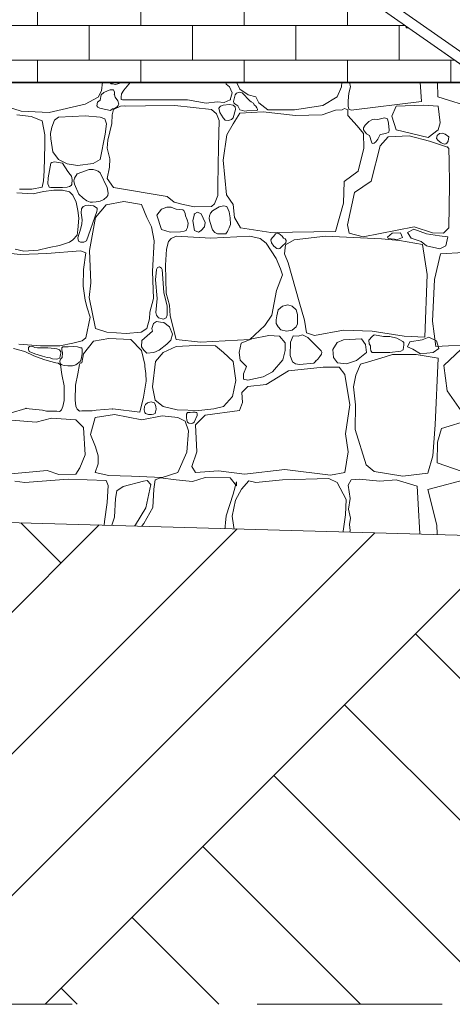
# Model space of a CAD drawing. Header units: millimetres. Extents: x 67877 to 166263, y -957 to 33454.
# Tile 10 of 98: x 73175 to 74017, y 716 to 2632. Entities that reach past the tile are written whole.
import ezdxf

# ---------------------------------------------------------------- set-up
doc = ezdxf.new("R2010")
doc.units = ezdxf.units.MM
doc.linetypes.add('Przerywana', pattern=[360, 180, -180])
doc.linetypes.add('Wipeout_Contour', pattern=[1000, 0, -1000])
for name, color, linetype, lineweight in [('0_Nr_pióra__1', 7, 'Continuous', 13), ('0_Nr_pióra__102', 9, 'Continuous', 5), ('0_Nr_pióra__11', 7, 'Continuous', 13), ('0_Nr_pióra__2', 8, 'Continuous', 5), ('0_Nr_pióra__93', 7, 'Continuous', 13), ('_elementy3d_Nr_pióra__102', 9, 'Continuous', 5), ('_elementy3d_Nr_pióra__2', 8, 'Continuous', 5)]:
    doc.layers.add(name, color=color, linetype=linetype, lineweight=lineweight)
doc.layers.add('_elementy3d', color=7, linetype='Continuous')

# ---------------------------------------------------------------- blocks, each defined once
blk = doc.blocks.new('*X24', base_point=(739731.4, 4226.7))
at = {"layer": '_elementy3d_Nr_pióra__102', "linetype": 'Continuous'}
for p, q in [((761598.4, -352), (761596.6, -368.8)), ((761612.8, -352), (761612.9, -352.2)), ((761612.9, -352.2), (761615.2, -355.2)), ((761615.2, -355.2), (761618, -355.7)), ((761618, -355.7), (761623.5, -356.8)), ((761623.5, -356.8), (761628, -355.4)), ((761628, -355.4), (761637.8, -352)), ((761653, -352), (761639.7, -367.5)), ((761838.8, -356.1), (761838.2, -352)), ((761845.8, -361.6), (761838.8, -356.1)), ((761851, -373), (761845.8, -361.6)), ((761859, -352), (761865.8, -366.1)), ((762055.3, -380.7), (762063.2, -361.3)), ((762063.2, -361.3), (762064.3, -352)), ((762081.3, -361), (762077.9, -373.4)), ((762079.4, -352), (762081.3, -361)), ((762219.1, -389.8), (762216.9, -352)), ((762251.3, -380.9), (762250.2, -352)), ((761440.3, -408.9), (761351.3, -380.9)), ((761589.9, -381.2), (761564.3, -395.3)), ((761596.6, -368.8), (761589.9, -381.2)), ((761596, -376.7), (761593.6, -387.5)), ((761600.7, -372.3), (761596, -376.7)), ((761607.8, -369.2), (761600.7, -372.3)), ((761613, -366.9), (761607.8, -369.2)), ((761619.6, -367), (761613, -366.9)), ((761621.7, -371.9), (761619.6, -367)), ((761621.4, -376.7), (761621.7, -371.9)), ((761623.1, -381.6), (761621.4, -376.7)), ((761628.3, -388.6), (761623.1, -381.6)), ((761634.7, -381.4), (761634.6, -386.2)), ((761635.2, -375.1), (761634.7, -381.4)), ((761639.7, -367.5), (761635.2, -375.1)), ((761847, -386.6), (761851, -373)), ((761856.7, -377.2), (761853.6, -389.6)), ((761859, -373.5), (761856.7, -377.2)), ((761865, -371.4), (761859, -373.5)), ((761870.2, -373), (761865, -371.4)), ((761865.8, -366.1), (761881.9, -376.7)), ((761884.8, -388.3), (761870.2, -373)), ((761881.9, -376.7), (761896.8, -380.7)), ((761896.8, -380.7), (761902.5, -392.3)), ((762027.5, -397.8), (762055.3, -380.7)), ((762077.9, -373.4), (762076.8, -388.5)), ((762340.3, -408.9), (762251.3, -380.9)), ((761564.3, -395.3), (761494.5, -411.5)), ((761588.9, -391.4), (761587.4, -398)), ((761587.4, -398), (761589.4, -401.2)), ((761593.6, -387.5), (761588.9, -391.4)), ((761589.4, -401.2), (761590.7, -401.6)), ((761590.7, -401.6), (761593.4, -402.9)), ((761633.5, -398.8), (761619.9, -405.7)), ((761621.4, -403.2), (761626.9, -400.2)), ((761626.9, -400.2), (761628.6, -397.7)), ((761629.8, -394.8), (761628.3, -388.6)), ((761628.6, -397.7), (761629.8, -394.8)), ((761640.4, -398.4), (761633.5, -398.8)), ((761634.6, -386.2), (761637.2, -386.6)), ((761637.2, -386.6), (761764, -386.4)), ((761643.6, -399), (761640.4, -398.4)), ((761682, -398), (761643.6, -399)), ((761739.3, -397.8), (761682, -398)), ((761810.6, -405.7), (761739.3, -397.8)), ((761764, -386.4), (761799.9, -393.3)), ((761799.9, -393.3), (761821.2, -390.3)), ((761821.2, -390.3), (761835.3, -391.8)), ((761827.7, -398.8), (761825, -402.8)), ((761832.9, -396.8), (761827.7, -398.8)), ((761845.5, -395.5), (761832.9, -396.8)), ((761835.3, -391.8), (761847, -386.6)), ((761852.9, -396.8), (761845.5, -395.5)), ((761856.5, -400.1), (761852.9, -396.8)), ((761853.6, -389.6), (761853.8, -392.6)), ((761853.8, -392.6), (761855.7, -394.3)), ((761855.7, -394.3), (761861.8, -398)), ((761857.5, -405.6), (761856.5, -400.1)), ((761861.8, -398), (761865.7, -406)), ((761887.9, -390.6), (761884.8, -388.3)), ((761892.2, -393.3), (761887.9, -390.6)), ((761893.7, -396.1), (761892.2, -393.3)), ((761896.8, -398.7), (761893.7, -396.1)), ((761899, -401.9), (761896.8, -398.7)), ((761900.3, -404.6), (761899, -401.9)), ((761902.5, -392.3), (761920.1, -405.9)), ((761972.1, -406.4), (762027.5, -397.8)), ((762076.8, -388.5), (762076.3, -399.2)), ((762076.3, -399.2), (762078, -404.8)), ((762082.3, -406.9), (762219.1, -389.8)), ((762170, -399.2), (762161.4, -418.2)), ((762223.3, -397.2), (762170, -399.2)), ((762251.7, -399.2), (762223.3, -397.2)), ((762255.7, -431.4), (762251.7, -399.2)), ((761459.4, -418.8), (761431.6, -416.1)), ((761494.5, -411.5), (761440.3, -408.9)), ((761480.8, -427.7), (761459.4, -418.8)), ((761512.5, -420.6), (761505.1, -426.5)), ((761539.5, -418.8), (761512.5, -420.6)), ((761564.7, -418), (761539.5, -418.8)), ((761594, -420.6), (761564.7, -418)), ((761593.4, -402.9), (761596, -403.2)), ((761602.7, -423.8), (761594, -420.6)), ((761596, -403.2), (761613.8, -407.2)), ((761613.8, -407.2), (761617.8, -404.3)), ((761617, -415.6), (761616.7, -432.8)), ((761619.9, -405.7), (761617, -415.6)), ((761617.8, -404.3), (761621.4, -403.2)), ((761820.1, -414.1), (761810.6, -405.7)), ((761825.2, -427.1), (761820.1, -414.1)), ((761825, -402.8), (761826.7, -411.3)), ((761826.7, -411.3), (761832.9, -421.5)), ((761832.9, -421.5), (761836.9, -426.2)), ((761849.4, -424.9), (761852.9, -421.5)), ((761852.9, -421.5), (761857.5, -405.6)), ((761865.8, -412.6), (761852.9, -433.2)), ((761865.7, -406), (761871.2, -407.2)), ((761910.9, -410.1), (761865.8, -412.6)), ((761871.2, -407.2), (761874.6, -408.5)), ((761874.6, -408.5), (761879.5, -408.2)), ((761879.5, -408.2), (761898.9, -407.7)), ((761898.9, -407.7), (761900.3, -406.5)), ((761900.3, -406.5), (761900.3, -404.6)), ((761973.8, -417.3), (761910.9, -410.1)), ((761920.1, -405.9), (761972.1, -406.4)), ((762026.1, -415.6), (761973.8, -417.3)), ((762052.1, -406.7), (762026.1, -415.6)), ((762065.1, -405.8), (762052.1, -406.7)), ((762069.6, -403.5), (762065.1, -405.8)), ((762075.9, -406.2), (762069.6, -403.5)), ((762075.6, -417.3), (762075.9, -406.2)), ((762093.9, -436.9), (762075.6, -417.3)), ((762078, -404.8), (762082.3, -406.9)), ((762147.5, -421.5), (762134.1, -425)), ((762153.1, -423.4), (762147.5, -421.5)), ((762161.4, -418.2), (762170, -445.2)), ((761486, -454.5), (761480.8, -427.7)), ((761499.5, -440.1), (761497.4, -452.1)), ((761505.1, -426.5), (761499.5, -440.1)), ((761605.8, -433.1), (761602.7, -423.8)), ((761603.4, -453.6), (761605.8, -433.1)), ((761616.7, -432.8), (761608.5, -464.9)), ((761823.9, -477.6), (761825.2, -427.1)), ((761836.9, -426.2), (761843.4, -426.8)), ((761852.9, -433.2), (761840.1, -455)), ((761843.4, -426.8), (761849.4, -424.9)), ((762106.3, -452), (762093.9, -436.9)), ((762109.8, -435.9), (762106.3, -441)), ((762116.5, -429.1), (762109.8, -435.9)), ((762123.8, -424.6), (762116.5, -429.1)), ((762128.4, -424.5), (762123.8, -424.6)), ((762134.1, -425), (762128.4, -424.5)), ((762155.3, -431.8), (762153.1, -423.4)), ((762156.2, -445.4), (762155.3, -431.8)), ((762251.7, -445.2), (762255.7, -431.4)), ((761485.8, -474.3), (761486, -454.5)), ((761497.4, -452.1), (761497.7, -462.3)), ((761594, -502.6), (761603.4, -453.6)), ((761840.1, -455), (761832.9, -503.8)), ((762106.3, -441), (762106.3, -445.2)), ((762106.3, -445.2), (762112.2, -452.8)), ((762107.3, -481), (762106.3, -452)), ((762112.2, -452.8), (762118.2, -455.8)), ((762118.2, -455.8), (762121.9, -468.1)), ((762134.1, -463.2), (762139.1, -453.9)), ((762154.4, -458.4), (762138.5, -476.3)), ((762139.1, -453.9), (762149.7, -452.1)), ((762149.7, -452.1), (762155.9, -449.5)), ((762195.5, -457), (762154.4, -458.4)), ((762155.9, -449.5), (762156.2, -445.4)), ((762170, -445.2), (762231.9, -459.9)), ((762235.1, -467.1), (762195.5, -457)), ((762231.9, -459.9), (762251.7, -445.2)), ((762248.6, -462), (762249.6, -456.1)), ((762249.6, -456.1), (762254, -452.1)), ((762254, -452.1), (762260, -451.4)), ((762260, -451.4), (762265.5, -453.3)), ((762265.5, -453.3), (762272.2, -458.4)), ((762272.2, -458.4), (762271, -467)), ((761485.1, -524.5), (761485.8, -474.3)), ((761497.7, -462.3), (761501.7, -487.5)), ((761608.5, -464.9), (761607.5, -480.5)), ((761823.1, -552.9), (761823.9, -477.6)), ((762138.5, -476.3), (762121.2, -545.1)), ((762121.9, -468.1), (762123.3, -471.4)), ((762123.3, -471.4), (762127.2, -470.9)), ((762127.2, -470.9), (762130.6, -468.2)), ((762130.6, -468.2), (762134.1, -463.2)), ((762261.9, -476.3), (762235.1, -467.1)), ((762251.7, -465.7), (762248.6, -462)), ((762257.2, -470.4), (762251.7, -465.7)), ((762263.9, -472.8), (762257.2, -470.4)), ((762269.9, -478.5), (762261.9, -476.3)), ((762266.9, -472.4), (762263.9, -472.8)), ((762268.5, -470.7), (762266.9, -472.4)), ((762271, -467), (762268.5, -470.7)), ((762272.4, -481.5), (762269.9, -478.5)), ((761501.7, -487.5), (761512.5, -502.6)), ((761607.5, -480.5), (761612.9, -501.5)), ((762096.2, -525.3), (762107.3, -481)), ((762272.5, -483.9), (762272.4, -481.5)), ((762272.8, -504.3), (762272.5, -483.9)), ((761497.7, -509.7), (761492.3, -538.1)), ((761499.5, -508.5), (761497.7, -509.7)), ((761504.7, -507), (761499.5, -508.5)), ((761520.3, -509.7), (761504.7, -507)), ((761512.5, -502.6), (761529.4, -511.2)), ((761530.9, -525.8), (761520.3, -509.7)), ((761529.4, -511.2), (761549.9, -514.4)), ((761549.9, -514.4), (761579.9, -510.8)), ((761579.9, -510.8), (761594, -502.6)), ((761612.9, -501.5), (761612.1, -517.9)), ((761832.9, -503.8), (761839.8, -571.4)), ((762273.7, -552.1), (762272.8, -504.3)), ((761483.6, -544.5), (761485.1, -524.5)), ((761535.5, -532.2), (761530.9, -525.8)), ((761538.2, -535.4), (761535.5, -532.2)), ((761539.1, -541.4), (761538.2, -535.4)), ((761549.3, -530.8), (761544, -538.8)), ((761572.3, -522.3), (761549.3, -530.8)), ((761579.9, -522), (761572.3, -522.3)), ((761584.7, -523.2), (761579.9, -522)), ((761589.7, -525.4), (761584.7, -523.2)), ((761593.9, -528.8), (761589.7, -525.4)), ((761607.4, -557.4), (761593.9, -528.8)), ((761612.1, -517.9), (761607.7, -539.4)), ((762068.7, -545.6), (762096.2, -525.3)), ((761480.8, -556.6), (761483.6, -544.5)), ((761492.3, -538.1), (761492.2, -550.3)), ((761492.2, -550.3), (761493.7, -554.5)), ((761493.7, -554.5), (761494.7, -556.8)), ((761529.6, -556.6), (761533.9, -555.5)), ((761533.9, -555.5), (761537.2, -553.2)), ((761537.2, -553.2), (761538.4, -551.2)), ((761538.4, -551.2), (761539.1, -541.4)), ((761544, -538.8), (761542.7, -544.3)), ((761542.7, -544.3), (761543.7, -550.9)), ((761543.7, -550.9), (761552, -570.1)), ((761607.7, -539.4), (761619.9, -557.3)), ((761822.7, -573.1), (761823.1, -552.9)), ((762067.7, -587.5), (762068.7, -545.6)), ((762121.2, -545.1), (762089, -566.7)), ((762272.3, -635.5), (762273.7, -552.1)), ((761463.2, -569.4), (761431.4, -567.5)), ((761436.7, -560.3), (761460.9, -560.2)), ((761460.9, -560.2), (761480.8, -556.6)), ((761483.2, -565), (761463.2, -569.4)), ((761503.5, -562.2), (761483.2, -565)), ((761494.7, -556.8), (761497.7, -557.4)), ((761497.7, -557.4), (761520.3, -557.4)), ((761520.6, -562.5), (761503.5, -562.2)), ((761520.3, -557.4), (761529.6, -556.6)), ((761533.8, -565.5), (761520.6, -562.5)), ((761540.9, -572.3), (761533.8, -565.5)), ((761546.8, -585.9), (761540.9, -572.3)), ((761552, -570.1), (761560.8, -577.8)), ((761606.7, -575.6), (761608.5, -573)), ((761609.1, -568.3), (761607.4, -557.4)), ((761608.5, -573), (761609.1, -568.3)), ((761619.9, -557.3), (761723.9, -575)), ((761816.6, -588.8), (761822.7, -573.1)), ((761839.8, -571.4), (761852.7, -590.5)), ((762089, -566.7), (762074.9, -629.8)), ((761550.2, -601.9), (761546.8, -585.9)), ((761565.7, -592.2), (761560.4, -594.3)), ((761560.8, -577.8), (761567.7, -583.2)), ((761570.4, -591.6), (761565.7, -592.2)), ((761567.7, -583.2), (761574.6, -585.7)), ((761581, -592.7), (761570.4, -591.6)), ((761574.6, -585.7), (761578.8, -586)), ((761578.8, -586), (761586, -585.4)), ((761587.8, -597.2), (761581, -592.7)), ((761605.3, -591.2), (761584.7, -615.5)), ((761586, -585.4), (761593.6, -583.6)), ((761593.6, -583.6), (761600.7, -580.5)), ((761600.7, -580.5), (761606.7, -575.6)), ((761639.9, -584.8), (761605.3, -591.2)), ((761674.1, -590.2), (761639.9, -584.8)), ((761684.3, -615.5), (761674.1, -590.2)), ((761723.9, -575), (761737.6, -585.9)), ((761737.6, -585.9), (761755.4, -590)), ((761755.4, -590), (761777.5, -595)), ((761777.5, -595), (761810.6, -593.9)), ((761810.6, -593.9), (761816.6, -588.8)), ((761834, -593.2), (761825.3, -595.1)), ((761840.2, -594), (761834, -593.2)), ((761842.8, -600.1), (761840.2, -594)), ((761852.7, -590.5), (761855.2, -615.5)), ((762052.1, -643), (762067.7, -587.5)), ((761552.1, -617.1), (761550.2, -601.9)), ((761557.3, -598.6), (761556.6, -606.3)), ((761556.6, -606.3), (761558.9, -620.3)), ((761560.4, -594.3), (761557.3, -598.6)), ((761566.9, -661.3), (761587.6, -604.2)), ((761587.6, -604.2), (761588, -600)), ((761588, -600), (761587.8, -597.2)), ((761713.2, -599.4), (761704.1, -611)), ((761704.1, -611), (761713.2, -638.7)), ((761723.8, -595.7), (761713.2, -599.4)), ((761731.8, -595.2), (761723.8, -595.7)), ((761733.5, -595.9), (761731.8, -595.2)), ((761741.5, -599.4), (761733.5, -595.9)), ((761754.4, -600.9), (761741.5, -599.4)), ((761756.8, -602.1), (761754.4, -600.9)), ((761759.2, -607.6), (761756.8, -602.1)), ((761760.1, -612.2), (761759.2, -607.6)), ((761763.2, -620.4), (761760.1, -612.2)), ((761777.1, -608.8), (761773.9, -621.9)), ((761783.2, -605.5), (761777.1, -608.8)), ((761790.3, -608.8), (761783.2, -605.5)), ((761798.2, -625.6), (761790.3, -608.8)), ((761806.9, -612.2), (761806.2, -617.5)), ((761808.5, -606.9), (761806.9, -612.2)), ((761812.6, -602.6), (761808.5, -606.9)), ((761825.3, -595.1), (761812.6, -602.6)), ((761844.6, -604.7), (761842.8, -600.1)), ((761846.7, -616), (761844.6, -604.7)), ((761550.5, -639.3), (761552.1, -617.1)), ((761557.8, -627.8), (761556.2, -636.3)), ((761558.9, -620.3), (761557.8, -627.8)), ((761584.7, -615.5), (761573.1, -679.9)), ((761693.4, -634), (761684.3, -615.5)), ((761764.8, -626.4), (761763.2, -620.4)), ((761763.5, -634.8), (761764.8, -626.4)), ((761773.9, -621.9), (761777.1, -641)), ((761797, -633.5), (761798.2, -625.6)), ((761806.2, -617.5), (761807.1, -623.4)), ((761807.1, -623.4), (761812.6, -639.7)), ((761845, -635.9), (761847.2, -629.4)), ((761847.2, -629.4), (761846.7, -616)), ((761855.2, -615.5), (761866.8, -635.8)), ((762074.9, -629.8), (762078.6, -645.9)), ((761540.9, -658.8), (761548.9, -649.7)), ((761548.9, -649.7), (761550.5, -639.3)), ((761556.2, -636.3), (761550.1, -655.2)), ((761699.1, -661.3), (761693.4, -634)), ((761713.2, -638.7), (761730.1, -644.4)), ((761730.1, -644.4), (761750.4, -643.2)), ((761750.4, -643.2), (761757.5, -641.9)), ((761757.5, -641.9), (761761, -640.6)), ((761761, -640.6), (761762, -638.7)), ((761762, -638.7), (761763.5, -634.8)), ((761777.1, -641), (761785, -644.3)), ((761785, -644.3), (761790.3, -641)), ((761790.3, -641), (761797, -633.5)), ((761812.6, -639.7), (761817.2, -644.7)), ((761817.2, -644.7), (761822.4, -647.5)), ((761822.4, -647.5), (761829.9, -647.6)), ((761829.9, -647.6), (761838.1, -647.4)), ((761838.1, -647.4), (761839.8, -645.4)), ((761839.8, -645.4), (761841.5, -643)), ((761841.5, -643), (761842.8, -639.7)), ((761842.8, -639.7), (761845, -635.9)), ((761866.8, -635.8), (761926, -644.9)), ((761926, -644.9), (762052.1, -643)), ((761935.3, -647.6), (761931.9, -651.9)), ((761938.4, -646.3), (761935.3, -647.6)), ((761941.6, -646.9), (761938.4, -646.3)), ((761948, -651.9), (761941.6, -646.9)), ((762078.6, -645.9), (762105.8, -653.4)), ((762105.8, -653.4), (762204.9, -633.5)), ((762153.1, -653.6), (762162.2, -646.2)), ((762162.2, -646.2), (762178.1, -645.6)), ((762178.1, -645.6), (762182.2, -654.5)), ((762204, -638.3), (762191.9, -644.5)), ((762191.9, -644.5), (762199, -655.7)), ((762228.7, -647.7), (762204, -638.3)), ((762204.9, -633.5), (762240.6, -645.4)), ((762254, -651.2), (762228.7, -647.7)), ((762240.6, -645.4), (762261.9, -645.9)), ((762270.5, -653), (762254, -651.2)), ((762261.9, -645.9), (762272.3, -635.5)), ((761494.3, -674.3), (761514.8, -669.8)), ((761514.8, -669.8), (761534.3, -663.5)), ((761534.3, -663.5), (761540.9, -658.8)), ((761550.1, -655.2), (761551.5, -661.5)), ((761551.5, -661.5), (761555.7, -663.8)), ((761555.7, -663.8), (761561.9, -663.5)), ((761561.9, -663.5), (761566.9, -661.3)), ((761695.4, -720.5), (761699.1, -661.3)), ((761726.9, -662.3), (761722.7, -677.1)), ((761732.1, -656.3), (761726.9, -662.3)), ((761742, -651.9), (761732.1, -656.3)), ((761809.3, -655.6), (761742, -651.9)), ((761884.8, -651.9), (761809.3, -655.6)), ((761905.4, -656.3), (761884.8, -651.9)), ((761916.8, -665.3), (761905.4, -656.3)), ((761936.4, -695.2), (761916.8, -665.3)), ((761928.3, -655.5), (761926.2, -658.8)), ((761926.2, -658.8), (761927.4, -665.1)), ((761927.4, -665.1), (761931.9, -671.7)), ((761931.9, -651.9), (761928.3, -655.5)), ((761950.8, -655.8), (761948, -651.9)), ((761948, -671.7), (761955.1, -664.8)), ((761953.7, -657.3), (761950.8, -655.8)), ((761954.5, -669), (761952.7, -686.6)), ((761955.6, -660.5), (761953.7, -657.3)), ((761971.1, -659.1), (761954.5, -669)), ((761955.1, -664.8), (761955.6, -660.5)), ((762032.3, -651.9), (761971.1, -659.1)), ((762141.5, -657.3), (762032.3, -651.9)), ((762176.4, -660.5), (762141.5, -657.3)), ((762154.5, -656.8), (762153.1, -653.6)), ((762172.5, -658.3), (762154.5, -656.8)), ((762182.2, -654.5), (762172.5, -658.3)), ((762221.2, -668.4), (762176.4, -660.5)), ((762199, -655.7), (762218.7, -662.1)), ((762218.7, -662.1), (762229, -671)), ((762230.1, -726.7), (762221.2, -668.4)), ((762266.7, -671), (762270.5, -653)), ((761438.6, -687.7), (761401.3, -683.5)), ((761428.4, -677), (761445.4, -681)), ((761490.1, -686), (761438.6, -687.7)), ((761445.4, -681), (761473.3, -679.4)), ((761473.3, -679.4), (761494.3, -674.3)), ((761555.3, -680.4), (761490.1, -686)), ((761566.2, -684.5), (761555.3, -680.4)), ((761561.2, -716.6), (761566.2, -684.5)), ((761573.1, -679.9), (761575.5, -743)), ((761722.7, -677.1), (761720.9, -708.3)), ((761931.9, -671.7), (761937.5, -676.1)), ((761937.5, -676.1), (761940.4, -676.9)), ((761940.4, -676.9), (761943.3, -676.1)), ((761943.3, -676.1), (761945.4, -673.9)), ((761945.4, -673.9), (761948, -671.7)), ((761952.7, -686.6), (761959.8, -704.1)), ((762229, -671), (762254.9, -676.3)), ((762256.5, -686.3), (762244.8, -736)), ((762254.9, -676.3), (762266.7, -671)), ((762301.3, -683.5), (762256.5, -686.3)), ((761720.9, -708.3), (761722.2, -762.6)), ((761945.1, -715.5), (761936.4, -695.2)), ((761959.8, -704.1), (761981.2, -779.9)), ((761560.7, -749.1), (761561.2, -716.6)), ((761697.4, -773), (761695.4, -720.5)), ((761703.6, -716.6), (761701.8, -736.7)), ((761705.5, -713), (761703.6, -716.6)), ((761709.4, -711.6), (761705.5, -713)), ((761713.2, -714.1), (761709.4, -711.6)), ((761714.2, -716.6), (761713.2, -714.1)), ((761717.4, -761.9), (761714.2, -716.6)), ((761937.1, -757.9), (761948.5, -727.4)), ((761948.5, -727.4), (761945.1, -715.5)), ((762225.4, -848.3), (762230.1, -726.7)), ((761575.5, -743), (761572.1, -771.5)), ((761701.8, -736.7), (761704.5, -773.2)), ((762244.8, -736), (762240.9, -817.4)), ((761564.5, -776.2), (761560.7, -749.1)), ((761724.2, -788), (761717.4, -761.9)), ((761722.2, -762.6), (761728.8, -786.4)), ((761927.7, -805.4), (761937.1, -757.9)), ((761568.7, -791.4), (761564.5, -776.2)), ((761572.1, -771.5), (761584.7, -831.4)), ((761690.7, -800), (761697.4, -773)), ((761704.5, -773.2), (761702.3, -800.8)), ((761959.2, -785.5), (761949, -788.4)), ((761967.5, -788), (761959.2, -785.5)), ((761981.2, -779.9), (761991.6, -815.6)), ((761574, -809.4), (761568.7, -791.4)), ((761689.5, -812.9), (761690.7, -800)), ((761702.3, -800.8), (761703.6, -805.4)), ((761724, -805.4), (761724.2, -788)), ((761728.8, -786.4), (761730.1, -806.9)), ((761940.2, -795.6), (761937.4, -807.3)), ((761949, -788.4), (761940.2, -795.6)), ((761975.5, -795.6), (761967.5, -788)), ((761977.8, -804.2), (761975.5, -795.6)), ((761978, -813.6), (761977.8, -804.2)), ((761566.2, -849.8), (761574, -809.4)), ((761684.3, -831.4), (761689.5, -812.9)), ((761697.6, -822.1), (761695.7, -827.5)), ((761703.6, -818.2), (761697.6, -822.1)), ((761703.6, -805.4), (761707.3, -810.6)), ((761711, -819.1), (761703.6, -818.2)), ((761707.3, -810.6), (761717.2, -813.7)), ((761718, -820.2), (761711, -819.1)), ((761717.2, -813.7), (761722.3, -811)), ((761729, -828.5), (761718, -820.2)), ((761722.3, -811), (761724, -805.4)), ((761730.1, -806.9), (761742, -853.2)), ((761914.4, -825.5), (761927.7, -805.4)), ((761936.3, -814.5), (761936.2, -822)), ((761936.2, -822), (761940.2, -828.7)), ((761937.4, -807.3), (761936.3, -814.5)), ((761975.5, -828.7), (761978.1, -822.6)), ((761978.1, -822.6), (761978, -813.6)), ((761991.6, -815.6), (761995.1, -840.1)), ((762240.9, -817.4), (762246.9, -866.4)), ((761584.7, -831.4), (761607, -839.1)), ((761607, -839.1), (761644.6, -841.4)), ((761644.6, -841.4), (761673.4, -839.1)), ((761673.4, -839.1), (761684.3, -831.4)), ((761695.7, -836.7), (761675, -855.1)), ((761695.7, -827.5), (761694.4, -831.7)), ((761694.4, -831.7), (761695.7, -836.7)), ((761734.4, -842.5), (761729, -828.5)), ((761731.6, -854.6), (761734.4, -842.5)), ((761884.8, -853.2), (761914.4, -825.5)), ((761940.2, -828.7), (761945.5, -834.3)), ((761945.5, -834.3), (761956.6, -837.1)), ((761956.6, -837.1), (761967.3, -835)), ((761967.3, -835), (761975.5, -828.7)), ((761995.1, -840.1), (762010.7, -845.3)), ((762010.7, -845.3), (762067.2, -834.9)), ((762067.2, -834.9), (762123.4, -836.9)), ((762123.4, -836.9), (762185.6, -846.3)), ((761435.6, -862), (761477.7, -865.1)), ((761515.5, -865.1), (761540.5, -860.1)), ((761540.5, -860.1), (761558.7, -855.8)), ((761558.7, -855.8), (761566.2, -849.8)), ((761561.6, -880.7), (761580.5, -856)), ((761580.5, -856), (761610.5, -851.3)), ((761610.5, -851.3), (761653.6, -853.2)), ((761653.6, -853.2), (761674.5, -874.3)), ((761675, -855.1), (761674.4, -867.3)), ((761723.6, -862.3), (761731.6, -854.6)), ((761742, -853.2), (761789.3, -858.2)), ((761789.3, -858.2), (761884.8, -853.2)), ((761868.3, -860.2), (761864.6, -878.1)), ((761888.8, -852), (761868.3, -860.2)), ((761921.8, -845.1), (761888.8, -852)), ((761942.8, -846.8), (761921.8, -845.1)), ((761954, -859.7), (761942.8, -846.8)), ((761953.7, -874.5), (761954, -859.7)), ((761964, -858.4), (761963.6, -884)), ((761969.6, -846), (761964, -858.4)), ((761979.3, -846.4), (761969.6, -846)), ((761987.9, -844.2), (761979.3, -846.4)), ((761998.3, -849.3), (761987.9, -844.2)), ((762024.1, -875), (761998.3, -849.3)), ((762054.8, -858.9), (762046.5, -872.3)), ((762067.7, -853.5), (762054.8, -858.9)), ((762102.3, -852), (762067.7, -853.5)), ((762110.5, -862.7), (762102.3, -852)), ((762123.4, -847), (762116.5, -854.2)), ((762116.5, -854.2), (762117.1, -861.3)), ((762117.1, -861.3), (762119.9, -865.5)), ((762126.9, -843.7), (762123.4, -847)), ((762134.8, -845.5), (762126.9, -843.7)), ((762145.5, -847.3), (762134.8, -845.5)), ((762157.6, -847), (762145.5, -847.3)), ((762171.3, -850.7), (762157.6, -847)), ((762177.2, -853.9), (762171.3, -850.7)), ((762182.8, -856.7), (762177.2, -853.9)), ((762184.9, -859), (762182.8, -856.7)), ((762184.9, -864.1), (762184.9, -859)), ((762185.6, -846.3), (762225.4, -848.3)), ((762191.9, -867.3), (762196.6, -857.6)), ((762196.6, -857.6), (762220.8, -853.9)), ((762220.8, -853.9), (762233.8, -848.5)), ((762233.8, -848.5), (762248.3, -855.7)), ((762246.9, -866.4), (762335.6, -862)), ((762248.3, -855.7), (762253, -870.6)), ((761447.2, -876.2), (761425.4, -870.3)), ((761464.4, -885), (761447.2, -876.2)), ((761454.6, -868.5), (761454, -872.4)), ((761454, -872.4), (761455.6, -876.2)), ((761456.4, -866.5), (761454.6, -868.5)), ((761455.6, -876.2), (761466.4, -880.7)), ((761460, -866.1), (761456.4, -866.5)), ((761462.5, -866.6), (761460, -866.1)), ((761464.5, -867.5), (761462.5, -866.6)), ((761465.6, -868.7), (761464.5, -867.5)), ((761472, -869.3), (761465.6, -868.7)), ((761466.4, -880.7), (761481.4, -885.6)), ((761491.9, -869.2), (761472, -869.3)), ((761477.7, -865.1), (761515.5, -865.1)), ((761504.7, -870.4), (761491.9, -869.2)), ((761509.7, -871.2), (761504.7, -870.4)), ((761514.3, -873.4), (761509.7, -871.2)), ((761516.1, -875), (761514.3, -873.4)), ((761517.2, -877.2), (761516.1, -875)), ((761516.7, -882.4), (761517, -879.8)), ((761517, -879.8), (761517.2, -877.2)), ((761519.4, -869.2), (761519.1, -872.9)), ((761519.1, -872.9), (761520.3, -879)), ((761521.2, -867.4), (761519.4, -869.2)), ((761520.3, -879), (761519.6, -888)), ((761523.4, -867.6), (761521.2, -867.4)), ((761531.4, -867.1), (761523.4, -867.6)), ((761542.6, -866.5), (761531.4, -867.1)), ((761549.9, -867.2), (761542.6, -866.5)), ((761555.3, -869.2), (761549.9, -867.2)), ((761557.8, -869.5), (761555.3, -869.2)), ((761557, -891.1), (761558.6, -881.2)), ((761559, -872.2), (761557.8, -869.5)), ((761557.8, -898.5), (761561.6, -880.7)), ((761558.6, -881.2), (761559, -872.2)), ((761674.4, -867.3), (761678.7, -873.9)), ((761674.5, -874.3), (761680.9, -901.7)), ((761678.7, -873.9), (761684.6, -879.6)), ((761684.6, -879.6), (761698.4, -878.5)), ((761698.4, -878.5), (761708.9, -873.6)), ((761716.7, -878.5), (761701.6, -895.6)), ((761708.9, -873.6), (761723.6, -862.3)), ((761742, -866.9), (761716.7, -878.5)), ((761779.6, -864.9), (761742, -866.9)), ((761818.3, -865.1), (761779.6, -864.9)), ((761833.6, -878.5), (761818.3, -865.1)), ((761852.9, -895.8), (761833.6, -878.5)), ((761864.6, -878.1), (761866.6, -893.1)), ((761949.4, -892.9), (761953.7, -874.5)), ((762025, -877.6), (762024.1, -875)), ((762024.4, -881.9), (762025, -877.6)), ((762046.5, -872.3), (762048.1, -888.4)), ((762092.7, -893.6), (762111.9, -878.2)), ((762111.9, -878.2), (762110.5, -862.7)), ((762119.9, -865.5), (762119.8, -869.8)), ((762119.8, -869.8), (762120.4, -874.9)), ((762120.4, -874.9), (762123.4, -878.3)), ((762123.4, -878.3), (762157.6, -878.3)), ((762157.6, -878.3), (762179.3, -875.6)), ((762179.3, -875.6), (762183.3, -872.9)), ((762183.3, -872.9), (762184.4, -868.1)), ((762184.4, -868.1), (762184.9, -864.1)), ((762202.4, -871.6), (762191.9, -867.3)), ((762217.6, -881), (762202.4, -871.6)), ((762241.8, -878.1), (762217.6, -881)), ((762253, -870.6), (762241.8, -878.1)), ((762296.3, -871.9), (762263, -903.6)), ((761484.4, -891.9), (761464.4, -885)), ((761481.4, -885.6), (761490.5, -888)), ((761495.4, -895.2), (761484.4, -891.9)), ((761490.5, -888), (761496.2, -889)), ((761507.2, -898.4), (761495.4, -895.2)), ((761496.2, -889), (761500.8, -890.5)), ((761500.8, -890.5), (761508.3, -891.2)), ((761512.3, -899.4), (761507.2, -898.4)), ((761508.3, -891.2), (761511.7, -890.9)), ((761511.7, -890.9), (761514.3, -889.6)), ((761516.3, -902.6), (761512.3, -899.4)), ((761514.3, -889.6), (761515.5, -888)), ((761516.8, -891.4), (761515.2, -895.4)), ((761515.2, -895.4), (761516, -899.6)), ((761515.5, -888), (761516.1, -885.8)), ((761516, -899.6), (761519.4, -902.6)), ((761516.1, -885.8), (761516.7, -882.4)), ((761519.6, -888), (761516.8, -891.4)), ((761546.2, -902.6), (761554.6, -896.1)), ((761553.7, -901.7), (761554.8, -898.8)), ((761554.6, -896.1), (761557, -891.1)), ((761554.8, -898.8), (761557.8, -898.5)), ((761701.6, -895.6), (761695.7, -944.9)), ((761858.1, -932.7), (761852.9, -895.8)), ((761866.6, -893.1), (761878.9, -905.3)), ((761929, -915.7), (761949.4, -892.9)), ((761963.6, -884), (761968.2, -896.5)), ((761968.2, -896.5), (761973.9, -900.6)), ((761981.7, -902), (762009.5, -899.4)), ((762009.5, -899.4), (762013.3, -895.2)), ((762013.2, -895.3), (762017.4, -891.6)), ((762017.4, -891.6), (762021.6, -886.1)), ((762021.6, -886.1), (762024.4, -881.9)), ((762048.1, -888.4), (762056, -898.6)), ((762056, -898.6), (762073.1, -900.3)), ((762073.1, -900.3), (762092.7, -893.6)), ((762116, -896.3), (762100.6, -901)), ((762140, -889.4), (762116, -896.3)), ((762162.8, -882.5), (762140, -889.4)), ((762185.8, -882.5), (762162.8, -882.5)), ((762208.8, -882.5), (762185.8, -882.5)), ((762251.4, -889.5), (762208.8, -882.5)), ((762245.8, -1019.1), (762251.4, -889.5)), ((761519.4, -921), (761516.3, -902.6)), ((761519.4, -902.6), (761523.8, -903.9)), ((761523.8, -903.9), (761530.8, -904.6)), ((761530.8, -904.6), (761540.1, -904.5)), ((761540.1, -904.5), (761546.2, -902.6)), ((761550.1, -920), (761553.7, -901.7)), ((761680.9, -901.7), (761680.4, -905.4)), ((761680.4, -905.4), (761682.8, -919.5)), ((761682.8, -919.5), (761683, -934.4)), ((761878.9, -905.3), (761872.7, -919.9)), ((761911.1, -925.8), (761929, -915.7)), ((761960.4, -914.2), (761917.1, -940.4)), ((762027.8, -906.7), (761960.4, -914.2)), ((761973.9, -900.6), (761981.7, -902)), ((762058.8, -907.2), (762027.8, -906.7)), ((762070.1, -921), (762058.8, -907.2)), ((762100.6, -901), (762091.5, -922.5)), ((762263, -903.6), (762268.9, -952.7)), ((761523.4, -943.1), (761519.4, -921)), ((761545.6, -942), (761550.1, -920)), ((761683, -934.4), (761678.4, -965.3)), ((761851.4, -964.2), (761858.1, -932.7)), ((761872.7, -919.9), (761873, -930.3)), ((761873, -930.3), (761880.9, -932.5)), ((761880.9, -932.5), (761911.1, -925.8)), ((762079.8, -980.1), (762070.1, -921)), ((762091.5, -922.5), (762087, -945.1)), ((761523.4, -972), (761523.4, -943.1)), ((761544.8, -970.8), (761545.6, -942)), ((761695.7, -944.9), (761700.9, -971.4)), ((761880.9, -944.6), (761869.3, -956.5)), ((761869.3, -956.5), (761871, -975.8)), ((761917.1, -940.4), (761880.9, -944.6)), ((762087, -945.1), (762090.9, -979.9)), ((762268.9, -952.7), (762296.3, -991.9)), ((761521.3, -983.6), (761523.4, -972)), ((761546.5, -982.5), (761544.8, -970.8)), ((761678.4, -965.3), (761671.3, -994.2)), ((761686.2, -976), (761682.3, -979.6)), ((761692.9, -974.5), (761686.2, -976)), ((761699.5, -976), (761692.9, -974.5)), ((761700.9, -979.6), (761699.5, -976)), ((761700.9, -971.4), (761716.7, -983.5)), ((761833.6, -983.5), (761851.4, -964.2)), ((761871, -975.8), (761865.3, -991.4)), ((761418.5, -996.1), (761449.4, -987.3)), ((761449.4, -987.3), (761481.3, -990.9)), ((761481.3, -990.9), (761489.3, -992.3)), ((761489.3, -992.3), (761509.2, -992.7)), ((761509.2, -992.7), (761514.3, -993.3)), ((761514.3, -993.3), (761516.3, -991.9)), ((761516.3, -991.9), (761518.8, -989.9)), ((761518.8, -989.9), (761521.3, -983.6)), ((761548.8, -988.9), (761546.5, -982.5)), ((761551.3, -990.9), (761548.8, -988.9)), ((761553.3, -992.3), (761551.3, -990.9)), ((761558.4, -991.9), (761553.3, -992.3)), ((761578.3, -992.1), (761558.4, -991.9)), ((761586.3, -990.8), (761578.3, -992.1)), ((761618.3, -988.2), (761586.3, -990.8)), ((761671.3, -994.2), (761618.3, -988.2)), ((761680, -983.7), (761679.5, -990)), ((761679.5, -990), (761680.4, -994.9)), ((761682.3, -979.6), (761680, -983.7)), ((761680.4, -994.9), (761682.3, -997.1)), ((761702.4, -983.4), (761700.9, -979.6)), ((761700.9, -997.1), (761701.8, -993.8)), ((761701.8, -993.8), (761702.6, -988.7)), ((761702.6, -988.7), (761702.4, -983.4)), ((761716.7, -983.5), (761743.7, -990)), ((761743.7, -990), (761785.6, -991.2)), ((761763.8, -994.9), (761761.5, -998.4)), ((761769.2, -995.3), (761763.8, -994.9)), ((761774.2, -994.3), (761769.2, -995.3)), ((761778.4, -994.4), (761774.2, -994.3)), ((761779.7, -994.9), (761778.4, -994.4)), ((761781.7, -995.2), (761779.7, -994.9)), ((761782.3, -997.7), (761781.7, -995.2)), ((761785.6, -991.2), (761815, -987.7)), ((761865.3, -991.4), (761798.4, -1000.6)), ((761815, -987.7), (761833.6, -983.5)), ((762071.1, -1036.5), (762079.8, -980.1)), ((762090.9, -979.9), (762090, -1028.3)), ((761469.5, -1014.2), (761413.5, -1009.5)), ((761499, -1006.1), (761469.5, -1014.2)), ((761546.6, -1009.5), (761499, -1006.1)), ((761561.4, -1024.4), (761546.6, -1009.5)), ((761574.8, -1037.8), (761584, -1005.1)), ((761584, -1005.1), (761621.4, -999.1)), ((761621.4, -999.1), (761674.9, -1009.5)), ((761674.9, -1009.5), (761714.2, -1001.4)), ((761682.3, -997.1), (761687.6, -999)), ((761687.6, -999), (761693.9, -999)), ((761693.9, -999), (761697.9, -998.6)), ((761697.9, -998.6), (761700.9, -997.1)), ((761714.2, -1001.4), (761744.7, -1005.1)), ((761744.7, -1005.1), (761759.3, -1011.8)), ((761759.3, -1011.8), (761765.8, -1030.8)), ((761761.5, -998.4), (761761.8, -1005)), ((761761.8, -1005), (761762.3, -1010.3)), ((761762.3, -1010.3), (761763.8, -1014)), ((761763.8, -1014), (761766.5, -1015.9)), ((761774.4, -1016.2), (761776.6, -1014)), ((761776.6, -1014), (761782.4, -1001.1)), ((761798.4, -1000.6), (761779.6, -1018.9)), ((761782.4, -1001.1), (761782.3, -997.7)), ((762313.5, -1009.5), (762258, -1026.1)), ((761564.6, -1077.6), (761561.4, -1024.4)), ((761765.8, -1030.8), (761762.5, -1072.4)), ((761766.5, -1015.9), (761770.6, -1016.7)), ((761770.6, -1016.7), (761774.4, -1016.2)), ((761779.6, -1018.9), (761781.9, -1071.9)), ((762090, -1028.3), (762111.5, -1097)), ((762241.1, -1079.3), (762245.8, -1019.1)), ((762258, -1026.1), (762250.5, -1052.6)), ((761584.7, -1061.8), (761574.8, -1037.8)), ((762076.3, -1071.9), (762071.1, -1036.5)), ((762250.5, -1052.6), (762250, -1092.9)), ((761589.9, -1079.4), (761584.7, -1061.8)), ((761762.5, -1072.4), (761744.7, -1111.8)), ((761781.9, -1071.9), (761771.9, -1100.2)), ((762070.1, -1111.8), (762076.3, -1071.9)), ((761554.5, -1103.1), (761564.6, -1077.6)), ((761590.1, -1094.7), (761589.9, -1079.4)), ((762231.7, -1113.4), (762241.1, -1079.3)), ((761413.5, -1115), (761490.6, -1108.3)), ((761490.6, -1108.3), (761513.6, -1115.8)), ((761546.6, -1115), (761554.5, -1103.1)), ((761584, -1111.8), (761590.1, -1094.7)), ((761771.9, -1100.2), (761779.6, -1111.8)), ((761779.6, -1111.8), (761824, -1108.6)), ((761824, -1108.6), (761875, -1115)), ((761875, -1115), (761953.2, -1106.1)), ((761953.2, -1106.1), (762041.9, -1116.8)), ((762111.5, -1097), (762126.9, -1109.8)), ((762126.9, -1109.8), (762182.8, -1119.2)), ((762250, -1092.9), (762313.5, -1115)), ((761427.4, -1128.7), (761447.4, -1131.6)), ((761447.4, -1131.6), (761531.4, -1124.9)), ((761513.6, -1115.8), (761546.6, -1115)), ((761531.4, -1124.9), (761605.5, -1127.2)), ((761610.5, -1117.5), (761584, -1111.8)), ((761605.5, -1127.2), (761609.4, -1137.1)), ((761654.8, -1119.2), (761610.5, -1117.5)), ((761678.1, -1128.7), (761638.4, -1139.4)), ((761714.7, -1121.7), (761654.8, -1119.2)), ((761685.5, -1127.7), (761678.1, -1128.7)), ((761692.5, -1135.1), (761685.5, -1127.7)), ((761700.9, -1126.4), (761698.1, -1144.5)), ((761711.3, -1122.5), (761700.9, -1126.4)), ((761741.5, -1126.4), (761711.3, -1122.5)), ((761744.7, -1111.8), (761714.7, -1121.7)), ((761773.2, -1129.4), (761741.5, -1126.4)), ((761797.9, -1121.7), (761773.2, -1129.4)), ((761847, -1122.5), (761797.9, -1121.7)), ((761859.1, -1138.1), (761847, -1122.5)), ((761852.7, -1154.2), (761859.4, -1130.1)), ((761859.4, -1130.1), (761859.1, -1138.1)), ((761883.4, -1127.9), (761869, -1144.3)), ((761896.8, -1131.6), (761883.4, -1127.9)), ((761949, -1125.9), (761896.8, -1131.6)), ((762038.7, -1123.7), (761949, -1125.9)), ((762055.3, -1131.6), (762038.7, -1123.7)), ((762041.9, -1116.8), (762070.1, -1111.8)), ((762082.3, -1126.2), (762076.3, -1136.7)), ((762097.9, -1124.6), (762082.3, -1126.2)), ((762138.3, -1128.9), (762097.9, -1124.6)), ((762170, -1126.4), (762138.3, -1128.9)), ((762210.5, -1138.6), (762170, -1126.4)), ((762182.8, -1119.2), (762231.7, -1113.4)), ((762231.4, -1144.8), (762315.3, -1123)), ((761609.4, -1137.1), (761607.2, -1170.5)), ((761626.1, -1147.7), (761623.6, -1162.8)), ((761638.4, -1139.4), (761626.1, -1147.7)), ((761682.8, -1180.7), (761692.5, -1135.1)), ((761698.1, -1144.5), (761696.6, -1179.7)), ((761869, -1144.3), (761857.1, -1165.8)), ((762072.4, -1164.3), (762055.3, -1131.6)), ((762076.3, -1136.7), (762080.3, -1162.7)), ((762218.2, -1265.7), (762210.5, -1138.6)), ((762249, -1214.2), (762231.4, -1144.8)), ((761623.6, -1162.8), (761621.6, -1198.8)), ((761839.1, -1196.3), (761852.7, -1154.2)), ((761857.1, -1165.8), (761850.5, -1196.8)), ((762071.6, -1194), (762072.4, -1164.3)), ((762080.3, -1162.7), (762077, -1183.2)), ((761607.2, -1170.5), (761602.2, -1207.2)), ((761662.7, -1213.6), (761682.8, -1180.7)), ((761696.6, -1179.7), (761678.6, -1211.4)), ((762077, -1183.2), (762081, -1200.8)), ((761602.2, -1207.2), (761598, -1246.6)), ((761621.6, -1198.8), (761609.6, -1236.2)), ((761836.1, -1230.2), (761839.1, -1196.3)), ((761850.5, -1196.8), (761857.4, -1240.1)), ((762065.2, -1235.4), (762071.6, -1194)), ((762081, -1200.8), (762079.1, -1212.9)), ((761641.7, -1240.6), (761662.7, -1213.6)), ((761678.6, -1211.4), (761662.7, -1232.2)), ((762080.2, -1224.8), (762078, -1237.2)), ((762079.1, -1212.9), (762080.2, -1224.8)), ((762251.1, -1266.7), (762249, -1214.2)), ((761609.6, -1236.2), (761610.9, -1241.5)), ((761610.9, -1241.5), (761612.9, -1243.6)), ((761612.9, -1243.6), (761615.2, -1246.6)), ((761628, -1246.8), (761637.8, -1243.4)), ((761637.8, -1243.4), (761641.7, -1240.6)), ((761662.7, -1232.2), (761649, -1248.1)), ((761838.8, -1247.5), (761836.1, -1230.2)), ((761857.4, -1240.1), (761864.5, -1254.8)), ((762063.2, -1252.7), (762065.2, -1235.4)), ((762078, -1237.2), (762081.3, -1252.4)), ((761615.2, -1246.6), (761618, -1247.1)), ((761618, -1247.1), (761618.5, -1247.2)), ((761625.9, -1247.4), (761628, -1246.8)), ((761845.8, -1253), (761838.8, -1247.5)), ((761846.3, -1254.2), (761845.8, -1253)), ((762059.9, -1260.8), (762063.2, -1252.7)), ((762081.3, -1252.4), (762078.9, -1261.4))]:
    blk.add_line(p, q, dxfattribs=at)
for p in [(761621.4, -376.7), (761847, -386.6), (762269.9, -478.5), (761777.1, -608.8), (761790.3, -641), (761948, -671.7), (761449.4, -987.3), (761516.3, -991.9), (761516.3, -991.9), (761551.3, -990.9), (761551.3, -990.9), (761618.3, -988.2)]:
    blk.add_point(p, dxfattribs=at)
blk = doc.blocks.new('Wypełnienie_1_4', base_point=(739731.4, 4226.7))
at = {"linetype": 'Wipeout_Contour', "ltscale": 9150146.435801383}
blk.add_wipeout([(758167.3, -352), (758167.3, -1152), (758988.1, -1166.2), (762468.4, -1273.4), (765892.2, -1314), (765892.2, 1498), (764522.2, 1498), (764522.2, 898), (763422.3, 898), (763422.3, 208.1), (762337.2, 208.1), (762337.2, -352)], dxfattribs=at).dxf.layer = '_elementy3d'
at = {"layer": '_elementy3d_Nr_pióra__2', "linetype": 'Continuous', "flags": 128}
blk.add_lwpolyline([(758167.3, -352), (758167.3, -1152), (758988.1, -1166.2), (762468.4, -1273.4), (765892.2, -1314), (765892.2, 1498), (764522.2, 1498), (764522.2, 898), (763422.3, 898), (763422.3, 208.1), (762337.2, 208.1), (762337.2, -352)], close=True, dxfattribs=at)
at = {"layer": '_elementy3d_Nr_pióra__102', "linetype": 'Continuous'}
blk.add_blockref('*X24', (739731.4, 4226.7), dxfattribs=at)

msp = doc.modelspace()

# ---------------------------------------------------------------- block references
at = {"layer": '_elementy3d_Nr_pióra__102', "linetype": 'Continuous'}
msp.add_blockref('Wypełnienie_1_4', (51469.328, 7089.581), dxfattribs=at)

# ---------------------------------------------------------------- next in the draw order: wipeouts: each hides what was drawn before it
at = {"linetype": 'Wipeout_Contour', "ltscale": 6858622.06630633}
msp.add_wipeout([(74075.149, 2540.361), (75433.748, 1589.342), (75442.628, 1589.091), (75442.628, 1754.506), (74075.149, 2711.741), (73192.628, 3328.875), (71703.133, 3328.875), (71703.133, 3158.475), (73192.628, 3158.475)], dxfattribs=at)

# ---------------------------------------------------------------- next in the draw order: hatches: boundary and pattern name
at = {"layer": '0_Nr_pióra__102', "linetype": 'Continuous'}
h = msp.add_hatch(dxfattribs=at)
h.set_pattern_fill('Cegła___wiązanie_pospoli_00', color=256, style=0, pattern_type=2)
h.set_pattern_definition([(0, (72003.9, 3424.6), (0, 67), []), (90, (72003.9, 3424.6), (-201, 0), [67, -67]), (90, (72104.4, 3491.6), (-201, 0), [67, -201, 67, -67]), (90, (72054.15, 3625.6), (-100.5, 0), [67, -335])])
h.paths.add_polyline_path([(69942.199, 2509.581), (74084.594, 2509.581), (73948.579, 2604.791), (73933.139, 2615.599), (73675.32, 2796.073), (73448.579, 2954.792), (73425.32, 2971.073), (73190.32, 3135.573), (73190.32, 3138.675), (73175.32, 3138.675), (71745.974, 3138.675), (71685.974, 3138.675), (71685.974, 3158.475), (71702.874, 3158.475), (71702.874, 3328.875), (71685.974, 3328.875), (71685.974, 3353.675), (71700.974, 3353.675), (71700.974, 4339.615), (71445.936, 4339.615), (71445.936, 4339.581), (71445.936, 3409.581), (71138.297, 3409.581), (71138.297, 3309.581), (70982.686, 3309.581), (70982.686, 3209.581), (70837.787, 3209.581), (70837.787, 3109.581), (70685.802, 3109.581), (70685.802, 3009.581), (70531.578, 3009.581), (70531.578, 2909.581), (70387.113, 2909.581), (70387.113, 2809.581), (70228.944, 2809.581), (70228.944, 2709.581), (70073.793, 2709.581), (70073.793, 2609.581), (69942.199, 2609.581)])

# ---------------------------------------------------------------- next in the draw order: linework, layer by layer
at = {"layer": '0_Nr_pióra__2', "linetype": 'Continuous', "flags": 128}
msp.add_lwpolyline([(69942.199, 2509.581), (74084.594, 2509.581), (73948.579, 2604.791), (73933.139, 2615.599), (73675.32, 2796.073), (73448.579, 2954.792), (73425.32, 2971.073), (73190.32, 3135.573), (73190.32, 3138.675), (73175.32, 3138.675), (71745.974, 3138.675), (71685.974, 3138.675), (71685.974, 3158.475), (71702.874, 3158.475), (71702.874, 3328.875), (71685.974, 3328.875), (71685.974, 3353.675), (71700.974, 3353.675), (71700.974, 4339.615), (71445.936, 4339.615), (71445.936, 4339.581), (71445.936, 3409.581), (71138.297, 3409.581)], dxfattribs=at)

# ---------------------------------------------------------------- next in the draw order: wipeouts: each hides what was drawn before it
at = {"linetype": 'Wipeout_Contour', "ltscale": 2286573.901719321}
msp.add_wipeout([(73927.628, 2616.469), (73931.897, 2616.469), (73927.628, 2619.457)], dxfattribs=at)

# ---------------------------------------------------------------- next in the draw order: wipeouts: each hides what was drawn before it
at = {"linetype": 'Wipeout_Contour', "ltscale": 5340911.720495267}
msp.add_wipeout([(73192.628, 3158.126), (73192.628, 3133.957), (75196.272, 1731.406), (75196.272, 1596.065), (75410.406, 1581.512), (75442.628, 1580.484), (75442.628, 1583.126)], dxfattribs=at)

# ---------------------------------------------------------------- next in the draw order: wipeouts: each hides what was drawn before it
at = {"linetype": 'Wipeout_Contour', "ltscale": 3050320.560020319}
msp.add_wipeout([(73192.628, 3353.675), (73192.628, 3329.506), (75442.628, 1754.506), (75442.628, 1778.675)], dxfattribs=at)
at = {"linetype": 'Wipeout_Contour', "ltscale": 5329886.778289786}
msp.add_wipeout([(77630.187, 1548.949), (76306.133, 1564.644), (73058.618, 1656.585), (70604.471, 1698.441), (68405.984, 1710.897), (68405.984, 716.011), (77630.186, 716.011)], dxfattribs=at)

# ---------------------------------------------------------------- next in the draw order: hatches: boundary and pattern name
at = {"layer": '0_Nr_pióra__102', "linetype": 'Continuous'}
h = msp.add_hatch(dxfattribs=at)
h.set_pattern_fill('Grunt_0004', color=256, style=0, pattern_type=2)
h.set_pattern_definition([(45, (51469.3, 7089.6), (-413.657, 413.657), []), (45, (51331.4, 7227.5), (-827.315, 827.315), []), (45, (51193.6, 7365.4), (-827.315, 827.315), []), (135, (51055.67, 7503.24), (137.8858, 137.8858), [585, -585])])
h.paths.add_polyline_path([(77630.187, 1548.949), (76306.133, 1564.644), (73058.618, 1656.585), (70604.471, 1698.441), (68405.984, 1710.897), (68405.984, 716.011), (77630.186, 716.011)])

# ---------------------------------------------------------------- next in the draw order: linework, layer by layer
at = {"layer": '0_Nr_pióra__1', "linetype": 'Przerywana', "ltscale": 2}
msp.add_line((67877.313, 716.011), (90974.195, 716.011), dxfattribs=at)
at = {"layer": '0_Nr_pióra__11', "linetype": 'Continuous'}
msp.add_line((73927.628, 2616.469), (73931.897, 2616.469), dxfattribs=at)
at = {"layer": '0_Nr_pióra__93', "linetype": 'Continuous', "flags": 128}
msp.add_lwpolyline([(69905.253, 1710.897), (73058.618, 1656.585), (76306.133, 1564.644), (77630.187, 1548.949)], dxfattribs=at)

# ---------------------------------------------------------------- next in the draw order: wipeouts: each hides what was drawn before it
at = {"linetype": 'Wipeout_Contour', "ltscale": 3047975.592886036}
msp.add_wipeout([(73207.628, 3385.382), (73207.628, 3360.969), (74255.878, 2627.194), (74255.878, 2651.607)], dxfattribs=at)

# ---------------------------------------------------------------- next in the draw order: linework, layer by layer
at = {"layer": '0_Nr_pióra__11', "linetype": 'Continuous'}
msp.add_line((73927.628, 2616.469), (73927.628, 2619.457), dxfattribs=at)
at = {"layer": '0_Nr_pióra__2', "linetype": 'Continuous'}
for p, q in [((75216.272, 1741.575), (73192.628, 3158.126)), ((75196.272, 1731.406), (73192.628, 3133.957))]:
    msp.add_line(p, q, dxfattribs=at)

doc.saveas('drawing.dxf')
